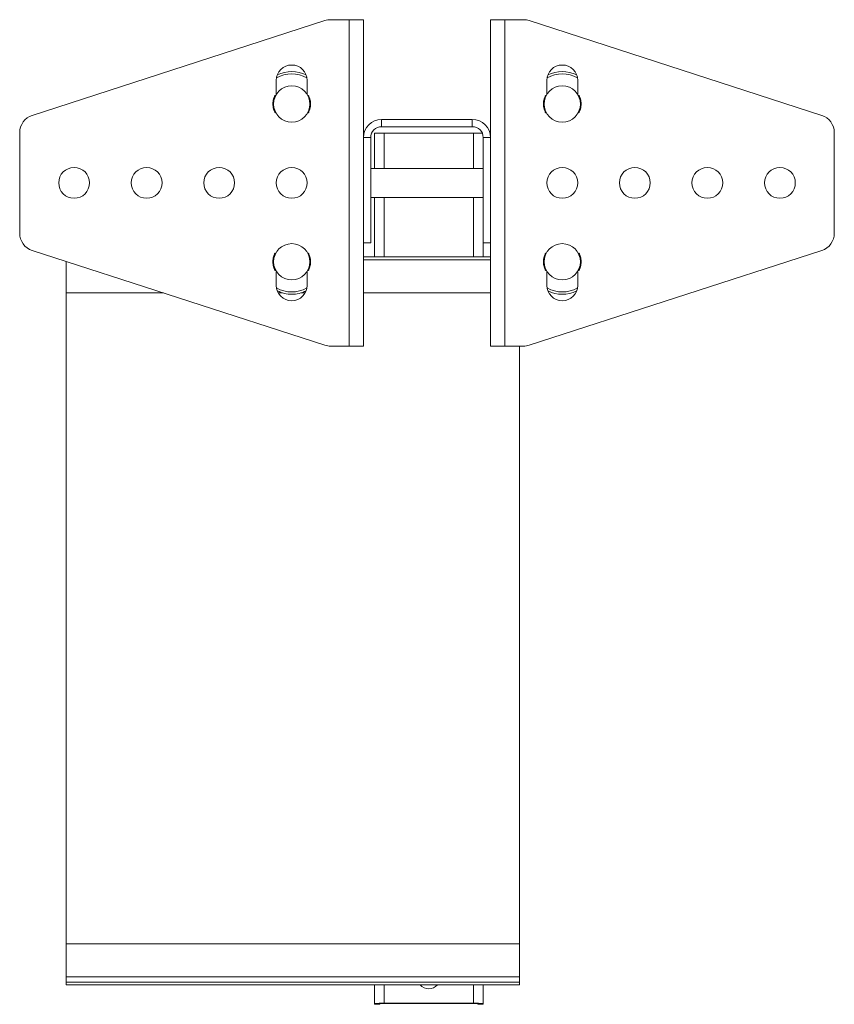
# Model space of a CAD drawing. Header units: millimetres. Extents: x -195 to 592, y -1160 to -87.
# Tile 3 of 6: x 368 to 592, y -1038 to -766. Entities that reach past the tile are written whole.
import ezdxf

# ---------------------------------------------------------------- set-up
doc = ezdxf.new("R2010")
doc.units = ezdxf.units.MM

msp = doc.modelspace()

# ---------------------------------------------------------------- linework, layer by layer
at = {"color": 7, "linetype": 'Continuous', "lineweight": 15}
for p, q in [((371.19, -792.57), (451.88, -766.44)), ((453.42, -766.19), (458.52, -766.19)), ((458.52, -766.19), (458.52, -856.19)), ((458.52, -766.19), (462.52, -766.19)), ((462.52, -766.19), (462.52, -856.19)), ((497.52, -766.19), (497.52, -856.19)), ((497.52, -766.19), (501.52, -766.19)), ((501.52, -766.19), (501.52, -856.19)), ((501.52, -766.19), (506.63, -766.19)), ((508.17, -766.44), (588.86, -792.57)), ((438.48, -786.81), (438.48, -782.94)), ((446.98, -782.94), (446.98, -786.81)), ((513.07, -786.81), (513.07, -782.94)), ((521.57, -782.94), (521.57, -786.81)), ((438.21, -787.05), (438.34, -787.05)), ((447.12, -787.05), (447.25, -787.05)), ((512.79, -787.05), (512.93, -787.05)), ((521.7, -787.05), (521.84, -787.05)), ((438.21, -791.84), (438.34, -791.84)), ((438.21, -791.84), (438.34, -791.84)), ((438.21, -791.84), (438.21, -791.84)), ((447.12, -791.84), (447.25, -791.84)), ((447.12, -791.84), (447.25, -791.84)), ((447.25, -791.84), (447.25, -791.84)), ((512.79, -791.84), (512.93, -791.84)), ((512.79, -791.84), (512.93, -791.84)), ((512.79, -791.84), (512.79, -791.84)), ((521.7, -791.84), (521.84, -791.84)), ((521.7, -791.84), (521.84, -791.84)), ((521.84, -791.84), (521.84, -791.84)), ((467.52, -793.69), (467.52, -795.69)), ((492.52, -793.69), (467.52, -793.69)), ((492.52, -795.69), (492.52, -793.69)), ((367.73, -825.06), (367.73, -797.33)), ((465.52, -807.19), (465.52, -797.52)), ((492.52, -795.69), (467.52, -795.69)), ((492.82, -797.45), (468.22, -797.45)), ((592.32, -797.33), (592.32, -825.06)), ((464.52, -798.69), (462.52, -798.69)), ((464.52, -798.69), (464.52, -827.69)), ((495.52, -827.69), (495.52, -798.69)), ((497.52, -798.69), (495.52, -798.69)), ((495.52, -807.19), (464.52, -807.19)), ((464.52, -815.19), (495.52, -815.19)), ((465.52, -831.62), (465.52, -815.19)), ((464.52, -827.69), (462.52, -827.69)), ((497.52, -827.69), (495.52, -827.69)), ((495.52, -831.62), (495.52, -827.69)), ((451.88, -855.95), (371.19, -829.81)), ((438.21, -830.55), (438.34, -830.55)), ((447.12, -830.55), (447.25, -830.55)), ((588.86, -829.81), (508.17, -855.95)), ((512.79, -830.55), (512.93, -830.55)), ((521.7, -830.55), (521.84, -830.55)), ((380.52, -841.53), (380.52, -832.84)), ((497.52, -831.62), (462.52, -831.62)), ((497.52, -832.43), (462.52, -832.43)), ((438.21, -835.34), (438.34, -835.34)), ((438.21, -835.34), (438.34, -835.34)), ((438.21, -835.34), (438.21, -835.34)), ((438.48, -839.44), (438.48, -835.58)), ((446.98, -835.58), (446.98, -839.44)), ((447.12, -835.34), (447.25, -835.34)), ((447.12, -835.34), (447.25, -835.34)), ((447.25, -835.34), (447.25, -835.34)), ((512.79, -835.34), (512.93, -835.34)), ((512.79, -835.34), (512.93, -835.34)), ((512.79, -835.34), (512.79, -835.34)), ((513.07, -839.44), (513.07, -835.58)), ((521.57, -835.58), (521.57, -839.44)), ((521.7, -835.34), (521.84, -835.34)), ((521.7, -835.34), (521.84, -835.34)), ((521.84, -835.34), (521.84, -835.34)), ((380.52, -841.53), (407.35, -841.53)), ((380.52, -841.53), (380.52, -1021.02)), ((439.02, -841.53), (440.2, -841.53)), ((445.26, -841.53), (446.43, -841.53)), ((462.52, -841.53), (497.52, -841.53)), ((458.52, -856.19), (453.42, -856.19)), ((462.52, -856.19), (458.52, -856.19)), ((501.52, -856.19), (497.52, -856.19)), ((506.63, -856.19), (501.52, -856.19)), ((505.52, -856.19), (505.52, -1021.02)), ((505.52, -1021.02), (380.52, -1021.02)), ((380.52, -1030.12), (380.52, -1021.02)), ((505.52, -1030.12), (505.52, -1021.02)), ((380.52, -1030.12), (505.52, -1030.12)), ((380.52, -1031.56), (380.52, -1030.12)), ((505.52, -1031.56), (380.52, -1031.56)), ((380.52, -1032.33), (380.52, -1031.56)), ((505.52, -1031.56), (505.52, -1030.12)), ((505.52, -1032.33), (505.52, -1031.56)), ((380.52, -1032.33), (505.52, -1032.33)), ((505.52, -1032.33), (380.52, -1032.33)), ((380.52, -1032.33), (380.52, -1032.33)), ((465.52, -1037.44), (465.52, -1032.33)), ((495.52, -1037.44), (495.52, -1032.33)), ((505.52, -1032.33), (505.52, -1032.33)), ((465.52, -1037.44), (467.02, -1037.44)), ((465.52, -1037.66), (465.52, -1037.44)), ((465.52, -1037.66), (467.02, -1037.66)), ((465.52, -1037.66), (467.02, -1037.66)), ((465.52, -1037.66), (465.52, -1037.66)), ((467.02, -1037.66), (467.02, -1037.44)), ((467.02, -1037.66), (467.02, -1037.66)), ((468.22, -1037.38), (492.82, -1037.38)), ((468.22, -1037.38), (468.22, -1037.41)), ((468.22, -1037.41), (492.82, -1037.41)), ((492.82, -1037.38), (492.82, -1037.41)), ((495.52, -1037.44), (494.02, -1037.44)), ((494.02, -1037.44), (494.02, -1037.66)), ((494.02, -1037.66), (495.52, -1037.66)), ((494.02, -1037.66), (495.52, -1037.66)), ((494.02, -1037.66), (494.02, -1037.66)), ((495.52, -1037.44), (495.52, -1037.66)), ((495.52, -1037.66), (495.52, -1037.66))]:
    msp.add_line(p, q, dxfattribs=at)
at = {"color": 8, "linetype": 'Continuous', "lineweight": 15}
for p, q in [((468.22, -807.19), (468.22, -797.45)), ((492.82, -807.19), (492.82, -797.45)), ((468.22, -831.62), (468.22, -815.19)), ((492.82, -831.62), (492.82, -815.19)), ((468.22, -1037.38), (468.22, -1032.33)), ((492.82, -1037.38), (492.82, -1032.33))]:
    msp.add_line(p, q, dxfattribs=at)
at = {"color": 7, "linetype": 'Continuous', "lineweight": 15}
for centre, radius in [((442.73, -789.44), 5), ((517.32, -789.44), 5), ((382.73, -811.19), 4.25), ((402.73, -811.19), 4.25), ((422.73, -811.19), 4.25), ((442.73, -811.19), 4.25), ((517.32, -811.19), 4.25), ((537.32, -811.19), 4.25), ((557.32, -811.19), 4.25), ((577.32, -811.19), 4.25), ((442.73, -832.94), 5), ((517.32, -832.94), 5)]:
    msp.add_circle(centre, radius, dxfattribs=at)
for centre, radius, start, end in [((453.42, -771.19), 5, 90, 107.9477), ((506.63, -771.19), 5, 72.0523, 90), ((442.73, -782.94), 4.25, 0, 180), ((517.32, -782.94), 4.25, 0, 180), ((442.73, -789.44), 8.95, 63.682, 116.318), ((517.32, -789.44), 8.95, 63.682, 116.318), ((372.73, -797.33), 5, 107.9477, 180), ((587.32, -797.33), 5, 0, 72.0523), ((467.52, -798.69), 5, 90, 180), ((492.52, -798.69), 5, 0, 90), ((467.52, -798.69), 3, 90, 180), ((467.55, -824.5), 27.06, 88.5715, 94.2927), ((492.52, -798.69), 3, 0, 90), ((493.16, -853.25), 55.8, 87.829, 90.3437), ((372.73, -825.06), 5, 180, 252.0523), ((587.32, -825.06), 5, 287.9477, 0), ((442.73, -839.44), 4.25, 180, 0), ((442.73, -832.94), 8.95, 243.682, 270), ((442.73, -832.94), 8.95, 270, 296.318), ((517.32, -839.44), 4.25, 180, 0), ((517.32, -832.94), 8.95, 243.682, 296.318), ((453.42, -851.19), 5, 252.0523, 270), ((506.63, -851.19), 5, 270, 287.9477), ((480.52, -1030.13), 3.25, 222.6897, 317.3103), ((467.55, -1064.43), 27.06, 88.5716, 94.2927), ((467.92, -1049.43), 12.02, 88.57, 94.2938), ((493.5, -1064.43), 27.06, 85.7073, 91.4284), ((493.12, -1049.43), 12.02, 85.7062, 91.43)]:
    msp.add_arc(centre, radius, start, end, dxfattribs=at)
at = {"color": 8, "linetype": 'Continuous', "lineweight": 15}
for centre, start, end in [((442.73, -789.44), 59.7909, 120.2091), ((517.32, -789.44), 59.7909, 120.2091), ((442.73, -832.94), 239.7909, 300.2091), ((517.32, -832.94), 239.7909, 300.2091)]:
    msp.add_arc(centre, 8.33, start, end, dxfattribs=at)
at = {"color": 7, "linetype": 'Continuous', "lineweight": 15}
for points, knots in [([(438.07, -791.76), (438.05, -791.72), (438.02, -791.65), (437.8, -791.15), (437.63, -790.53), (437.52, -789.79), (437.53, -789.03), (437.64, -788.32), (437.81, -787.73), (437.99, -787.31), (438.05, -787.18), (438.07, -787.14), (438.07, -787.13)], [0, 0, 0, 0, 0.143793, 0.24754, 0.352184, 0.456154, 0.555636, 0.654264, 0.752399, 0.856086, 0.953096, 1, 1, 1, 1]), ([(438.21, -787.05), (438.2, -787.06), (438.18, -787.1), (438.12, -787.23), (437.95, -787.67), (437.78, -788.28), (437.68, -789.01), (437.67, -789.8), (437.78, -790.57), (437.95, -791.21), (438.15, -791.73), (438.19, -791.8), (438.21, -791.84)], [0, 0, 0, 0, 0.0464105, 0.1441275, 0.2491268, 0.3472721, 0.4452895, 0.5436699, 0.646903, 0.7516338, 0.8563546, 1, 1, 1, 1]), ([(438.21, -787.05), (438.19, -787.05), (438.16, -787.05), (438.11, -787.08), (438.09, -787.1), (438.08, -787.12), (438.07, -787.13), (438.07, -787.13)], [0, 0, 0, 0, 0.303347, 0.606683, 0.910372, 0.956421, 1, 1, 1, 1]), ([(447.25, -791.84), (447.27, -791.8), (447.31, -791.73), (447.51, -791.21), (447.68, -790.57), (447.79, -789.8), (447.78, -789.01), (447.67, -788.28), (447.51, -787.67), (447.34, -787.23), (447.28, -787.1), (447.26, -787.06), (447.25, -787.05)], [0, 0, 0, 0, 0.1436454, 0.2483661, 0.353097, 0.4563301, 0.5547105, 0.6527279, 0.7508732, 0.8558725, 0.9535895, 1, 1, 1, 1]), ([(447.39, -787.13), (447.38, -787.13), (447.38, -787.12), (447.37, -787.1), (447.35, -787.08), (447.3, -787.05), (447.27, -787.05), (447.25, -787.05)], [0, 0, 0, 0, 0.043569, 0.089617, 0.393303, 0.696656, 1, 1, 1, 1]), ([(447.39, -787.13), (447.39, -787.14), (447.41, -787.18), (447.47, -787.31), (447.65, -787.73), (447.82, -788.32), (447.93, -789.03), (447.94, -789.79), (447.83, -790.53), (447.65, -791.15), (447.44, -791.65), (447.41, -791.72), (447.39, -791.76)], [0, 0, 0, 0, 0.046904, 0.143914, 0.247601, 0.345736, 0.444364, 0.543846, 0.647816, 0.75246, 0.856207, 1, 1, 1, 1]), ([(512.66, -791.76), (512.64, -791.72), (512.6, -791.65), (512.39, -791.15), (512.21, -790.53), (512.11, -789.79), (512.12, -789.03), (512.22, -788.32), (512.4, -787.73), (512.57, -787.31), (512.64, -787.18), (512.65, -787.14), (512.66, -787.13)], [0, 0, 0, 0, 0.143793, 0.24754, 0.352184, 0.456154, 0.555636, 0.654264, 0.752399, 0.856086, 0.953096, 1, 1, 1, 1]), ([(512.79, -787.05), (512.79, -787.06), (512.77, -787.1), (512.71, -787.23), (512.54, -787.67), (512.37, -788.28), (512.27, -789.01), (512.26, -789.8), (512.36, -790.57), (512.53, -791.21), (512.74, -791.73), (512.77, -791.8), (512.79, -791.84)], [0, 0, 0, 0, 0.046411, 0.144128, 0.249127, 0.347272, 0.445289, 0.54367, 0.646903, 0.751634, 0.856355, 1, 1, 1, 1]), ([(512.79, -787.05), (512.78, -787.05), (512.74, -787.05), (512.7, -787.08), (512.67, -787.1), (512.66, -787.12), (512.66, -787.13), (512.66, -787.13)], [0, 0, 0, 0, 0.303351, 0.606691, 0.910378, 0.956423, 1, 1, 1, 1]), ([(521.84, -791.84), (521.86, -791.8), (521.89, -791.73), (522.1, -791.21), (522.27, -790.57), (522.37, -789.8), (522.37, -789.01), (522.26, -788.28), (522.09, -787.67), (521.92, -787.23), (521.86, -787.1), (521.84, -787.06), (521.84, -787.05)], [0, 0, 0, 0, 0.1436454, 0.2483661, 0.353097, 0.4563301, 0.5547106, 0.6527279, 0.7508732, 0.8558725, 0.9535895, 1, 1, 1, 1]), ([(521.97, -787.13), (521.97, -787.13), (521.97, -787.12), (521.96, -787.1), (521.93, -787.08), (521.89, -787.05), (521.86, -787.05), (521.84, -787.05)], [0, 0, 0, 0, 0.043574, 0.089622, 0.393309, 0.696643, 1, 1, 1, 1]), ([(521.97, -787.13), (521.98, -787.14), (522, -787.18), (522.06, -787.31), (522.24, -787.73), (522.41, -788.32), (522.52, -789.03), (522.52, -789.79), (522.42, -790.53), (522.24, -791.15), (522.03, -791.65), (521.99, -791.72), (521.97, -791.76)], [0, 0, 0, 0, 0.046904, 0.143914, 0.247601, 0.345736, 0.444364, 0.543846, 0.647816, 0.75246, 0.856207, 1, 1, 1, 1]), ([(438.07, -791.76), (438.08, -791.77), (438.1, -791.8), (438.13, -791.82), (438.16, -791.84), (438.19, -791.84), (438.21, -791.84), (438.21, -791.84), (438.21, -791.84), (438.21, -791.84), (438.21, -791.84)], [0, 0, 0, 0, 0.291584, 0.500643, 0.750987, 0.992484, 0.99809, 0.999506, 0.999865, 1, 1, 1, 1]), ([(447.25, -791.84), (447.27, -791.84), (447.29, -791.84), (447.33, -791.82), (447.36, -791.8), (447.38, -791.77), (447.39, -791.76)], [0, 0, 0, 0, 0.249526, 0.49932, 0.708583, 1, 1, 1, 1]), ([(512.66, -791.76), (512.67, -791.77), (512.68, -791.8), (512.72, -791.82), (512.75, -791.84), (512.78, -791.84), (512.79, -791.84), (512.79, -791.84), (512.79, -791.84), (512.79, -791.84), (512.79, -791.84)], [0, 0, 0, 0, 0.291584, 0.500638, 0.750998, 0.992484, 0.998101, 0.999511, 0.999871, 1, 1, 1, 1]), ([(521.84, -791.84), (521.85, -791.84), (521.88, -791.84), (521.92, -791.82), (521.95, -791.8), (521.96, -791.77), (521.97, -791.76)], [0, 0, 0, 0, 0.249534, 0.499325, 0.708586, 1, 1, 1, 1]), ([(438.07, -835.26), (438.05, -835.22), (438.02, -835.15), (437.8, -834.65), (437.63, -834.03), (437.52, -833.29), (437.53, -832.53), (437.64, -831.82), (437.81, -831.23), (437.99, -830.81), (438.05, -830.68), (438.07, -830.64), (438.07, -830.63)], [0, 0, 0, 0, 0.143793, 0.24754, 0.352184, 0.456154, 0.555636, 0.654264, 0.752399, 0.856086, 0.953096, 1, 1, 1, 1]), ([(438.21, -830.55), (438.2, -830.56), (438.18, -830.6), (438.12, -830.73), (437.95, -831.17), (437.78, -831.78), (437.68, -832.51), (437.67, -833.3), (437.78, -834.07), (437.95, -834.71), (438.15, -835.23), (438.19, -835.3), (438.21, -835.34)], [0, 0, 0, 0, 0.046411, 0.144128, 0.249127, 0.347272, 0.44529, 0.54367, 0.646903, 0.751634, 0.856355, 1, 1, 1, 1]), ([(438.21, -830.55), (438.19, -830.55), (438.16, -830.55), (438.11, -830.58), (438.09, -830.6), (438.08, -830.62), (438.07, -830.63), (438.07, -830.63)], [0, 0, 0, 0, 0.303344, 0.606679, 0.910375, 0.956421, 1, 1, 1, 1]), ([(447.25, -835.34), (447.27, -835.3), (447.31, -835.23), (447.51, -834.71), (447.68, -834.07), (447.79, -833.3), (447.78, -832.51), (447.67, -831.78), (447.51, -831.17), (447.34, -830.73), (447.28, -830.6), (447.26, -830.56), (447.25, -830.55)], [0, 0, 0, 0, 0.143645, 0.248366, 0.353097, 0.45633, 0.55471, 0.652728, 0.750873, 0.855872, 0.953589, 1, 1, 1, 1]), ([(447.39, -830.63), (447.38, -830.63), (447.38, -830.62), (447.37, -830.6), (447.35, -830.58), (447.3, -830.55), (447.27, -830.55), (447.25, -830.55)], [0, 0, 0, 0, 0.043568, 0.089613, 0.393307, 0.696659, 1, 1, 1, 1]), ([(447.39, -830.63), (447.39, -830.64), (447.41, -830.68), (447.47, -830.81), (447.65, -831.23), (447.82, -831.82), (447.93, -832.53), (447.94, -833.29), (447.83, -834.03), (447.65, -834.65), (447.44, -835.15), (447.41, -835.22), (447.39, -835.26)], [0, 0, 0, 0, 0.046904, 0.143914, 0.247601, 0.345736, 0.444364, 0.543846, 0.647816, 0.75246, 0.856207, 1, 1, 1, 1]), ([(512.66, -835.26), (512.64, -835.22), (512.6, -835.15), (512.39, -834.65), (512.21, -834.03), (512.11, -833.29), (512.12, -832.53), (512.22, -831.82), (512.4, -831.23), (512.57, -830.81), (512.64, -830.68), (512.65, -830.64), (512.66, -830.63)], [0, 0, 0, 0, 0.143793, 0.24754, 0.352184, 0.456154, 0.555636, 0.654264, 0.752399, 0.856086, 0.953096, 1, 1, 1, 1]), ([(512.79, -830.55), (512.79, -830.56), (512.77, -830.6), (512.71, -830.73), (512.54, -831.17), (512.37, -831.78), (512.27, -832.51), (512.26, -833.3), (512.36, -834.07), (512.53, -834.71), (512.74, -835.23), (512.77, -835.3), (512.79, -835.34)], [0, 0, 0, 0, 0.046411, 0.144128, 0.249127, 0.347272, 0.44529, 0.54367, 0.646903, 0.751634, 0.856355, 1, 1, 1, 1]), ([(512.79, -830.55), (512.78, -830.55), (512.74, -830.55), (512.7, -830.58), (512.67, -830.6), (512.66, -830.62), (512.66, -830.63), (512.66, -830.63)], [0, 0, 0, 0, 0.303348, 0.606686, 0.910381, 0.956424, 1, 1, 1, 1]), ([(521.84, -835.34), (521.86, -835.3), (521.89, -835.23), (522.1, -834.71), (522.27, -834.07), (522.37, -833.3), (522.37, -832.51), (522.26, -831.78), (522.09, -831.17), (521.92, -830.73), (521.86, -830.6), (521.84, -830.56), (521.84, -830.55)], [0, 0, 0, 0, 0.143645, 0.248366, 0.353097, 0.45633, 0.55471, 0.652728, 0.750873, 0.855872, 0.953589, 1, 1, 1, 1]), ([(521.97, -830.63), (521.97, -830.63), (521.97, -830.62), (521.96, -830.6), (521.93, -830.58), (521.89, -830.55), (521.86, -830.55), (521.84, -830.55)], [0, 0, 0, 0, 0.043574, 0.089619, 0.393314, 0.696646, 1, 1, 1, 1]), ([(521.97, -830.63), (521.98, -830.64), (522, -830.68), (522.06, -830.81), (522.24, -831.23), (522.41, -831.82), (522.52, -832.53), (522.52, -833.29), (522.42, -834.03), (522.24, -834.65), (522.03, -835.15), (521.99, -835.22), (521.97, -835.26)], [0, 0, 0, 0, 0.0469038, 0.1439141, 0.2476013, 0.3457357, 0.4443643, 0.543846, 0.647816, 0.7524601, 0.8562071, 1, 1, 1, 1]), ([(438.07, -835.26), (438.08, -835.27), (438.1, -835.3), (438.13, -835.32), (438.16, -835.34), (438.19, -835.34), (438.21, -835.34), (438.21, -835.34), (438.21, -835.34), (438.21, -835.34), (438.21, -835.34)], [0, 0, 0, 0, 0.291582, 0.500641, 0.750985, 0.992484, 0.99809, 0.999506, 0.999865, 1, 1, 1, 1]), ([(447.25, -835.34), (447.27, -835.34), (447.29, -835.34), (447.33, -835.32), (447.36, -835.3), (447.38, -835.27), (447.39, -835.26)], [0, 0, 0, 0, 0.2495268, 0.4993207, 0.7085881, 1, 1, 1, 1]), ([(512.66, -835.26), (512.67, -835.27), (512.68, -835.3), (512.72, -835.32), (512.75, -835.34), (512.78, -835.34), (512.79, -835.34), (512.79, -835.34), (512.79, -835.34), (512.79, -835.34), (512.79, -835.34)], [0, 0, 0, 0, 0.291582, 0.500637, 0.750996, 0.992484, 0.998101, 0.999511, 0.999871, 1, 1, 1, 1]), ([(521.84, -835.34), (521.85, -835.34), (521.88, -835.34), (521.92, -835.32), (521.95, -835.3), (521.96, -835.27), (521.97, -835.26)], [0, 0, 0, 0, 0.249535, 0.499326, 0.708591, 1, 1, 1, 1])]:
    msp.add_open_spline(points, degree=3, knots=knots, dxfattribs=at)

doc.saveas('drawing.dxf')
